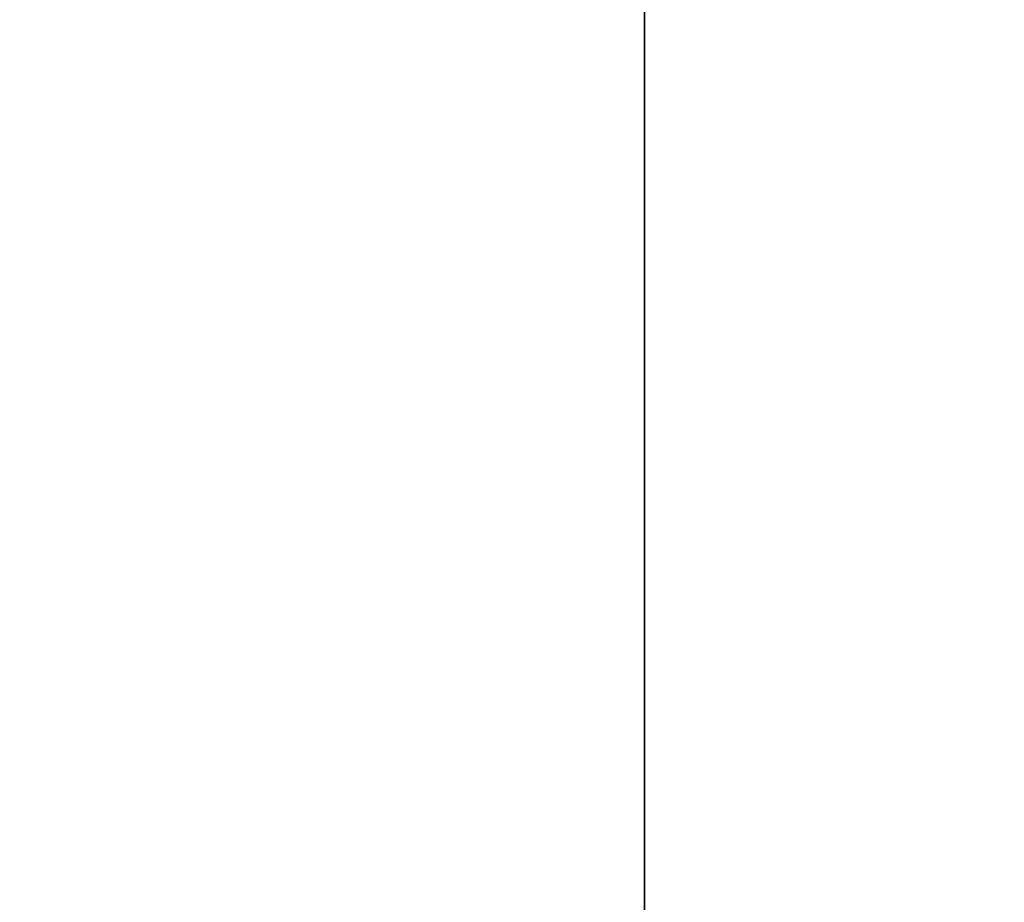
# Model space of a CAD drawing. Header units: millimetres. Extents: x 0 to 800, y -45 to 73.
# Tile 53 of 96: x 62.388485 to 62.388855, y 27.636902 to 27.637234. Entities that reach past the tile are written whole.
import ezdxf

# ---------------------------------------------------------------- set-up
doc = ezdxf.new("R2010")
doc.units = ezdxf.units.MM
doc.header["$LTSCALE"] = 65.185185
doc.layers.add('40', color=7, linetype='CONTINUOUS')
doc.layers.add('41', color=7, linetype='CONTINUOUS')

msp = doc.modelspace()

# ---------------------------------------------------------------- linework, layer by layer
at = {"layer": '40', "color": 44, "linetype": 'Continuous', "true_color": 0x8c7500}
for points in [[(62.59090695, 54.7, -214.8373895), (57.17115447, -44.7, -206.07858373), (57.17115447, 54.7, -206.07858373), (62.59090695, 54.7, -214.8373895)], [(62.59090695, -44.7, -214.8373895), (57.17115447, -44.7, -206.07858373), (62.59090695, 54.7, -214.8373895), (62.59090695, -44.7, -214.8373895)]]:
    msp.add_3dface(points, dxfattribs=at)
at = {"layer": '41', "color": 44, "linetype": 'Continuous', "true_color": 0x8c7500}
for points in [[(56.97721912, 54.7, 205.75561182), (62.38872004, -44.7, 214.51951809), (62.38872004, 54.7, 214.51951809), (56.97721912, 54.7, 205.75561182)], [(56.97721912, -44.7, 205.75561182), (62.38872004, -44.7, 214.51951809), (56.97721912, 54.7, 205.75561182), (56.97721912, -44.7, 205.75561182)], [(62.38872004, 54.7, 214.51951809), (68.02407917, -44.7, 223.14118399), (68.02407917, 54.7, 223.14118399), (62.38872004, 54.7, 214.51951809)], [(62.38872004, -44.7, 214.51951809), (68.02407917, -44.7, 223.14118399), (62.38872004, 54.7, 214.51951809), (62.38872004, -44.7, 214.51951809)]]:
    msp.add_3dface(points, dxfattribs=at)

doc.saveas('drawing.dxf')
